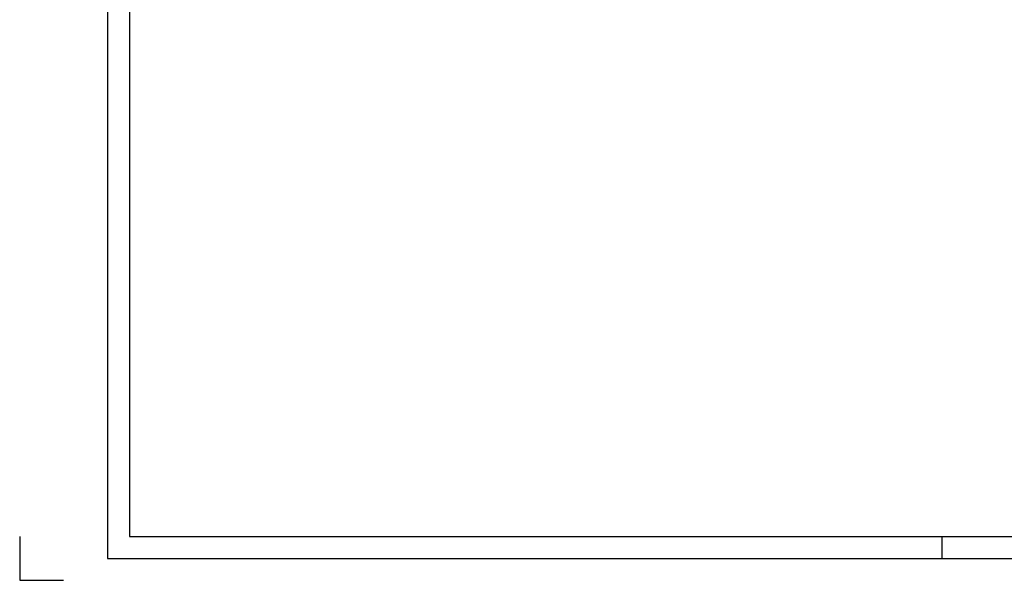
# Model space of a CAD drawing. Extents: x 0 to 1537, y 0 to 841.
# Tile 1 of 58: x 0 to 224, y 0 to 128. Entities that reach past the tile are written whole.
import ezdxf

# ---------------------------------------------------------------- set-up
doc = ezdxf.new("R2010")
doc.units = 0
doc.layers.get('0').update_dxf_attribs({"linetype": 'CONTINUOUS'})

# ---------------------------------------------------------------- blocks, each defined once
blk = doc.blocks.new('FORA0H')
at = {"color": 4}
for p, q in [((20, 836), (20, 5)), ((0, 10), (0, 0)), ((20, 5), (1184, 5)), ((0, 0), (10, 0))]:
    blk.add_line(p, q, dxfattribs=at)
at = {"color": 6}
for p, q in [((25, 831), (25, 10)), ((25, 10), (1179, 10))]:
    blk.add_line(p, q, dxfattribs=at)
at = {"color": 7}
blk.add_line((210, 5), (210, 10), dxfattribs=at)

msp = doc.modelspace()

# ---------------------------------------------------------------- block references
msp.add_blockref('FORA0H', (0, 0))

doc.saveas('drawing.dxf')
